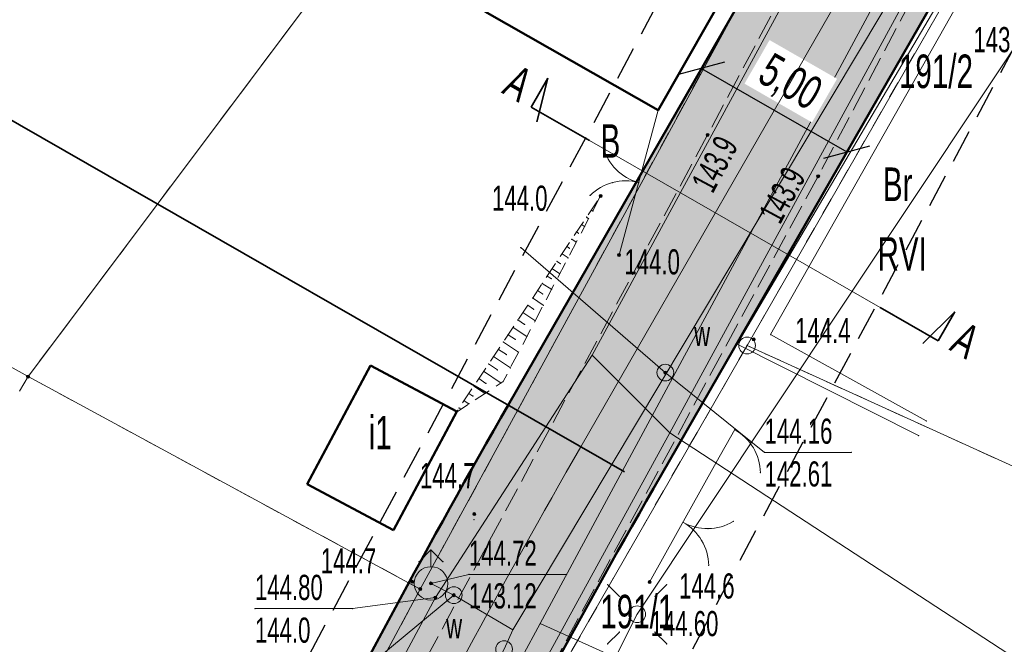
# Model space of a CAD drawing. Extents: x 6456700 to 6518119, y 5963420 to 5980059.
# Tile 168 of 256: x 6512274 to 6512304, y 5965991 to 5966010. Entities that reach past the tile are written whole.
import ezdxf
from ezdxf.enums import TextEntityAlignment as Align

# ---------------------------------------------------------------- set-up
doc = ezdxf.new("R2010")
doc.units = 0
doc.header["$MEASUREMENT"] = 0
for name, pattern in [('L_0_03', [1, 0.5, -0.5]), ('L_0_04', [1.5, 1, -0.5]), ('L_0_52', [1, 0.75, -0.25]), ('L_0_5A', [0.75, 0.5, -0.25])]:
    doc.linetypes.add(name, pattern=pattern)
doc.layers.get('0').update_dxf_attribs({"color": 2, "linetype": 'CONTINUOUS', "lineweight": 5})
doc.layers.get('Defpoints').update_dxf_attribs({"linetype": 'CONTINUOUS'})
for name, color, linetype, lineweight in [('000_Inne__niezydentyfikowane_', 7, 'CONTINUOUS', 18), ('18mm Kreska ciągła', 7, 'CONTINUOUS', 18), ('18mm Wymiarowanie i opisy', 7, 'CONTINUOUS', 18), ('202_punkt_graniczny', 7, 'CONTINUOUS', 18), ('203_punkt_graniczny', 7, 'CONTINUOUS', 18), ('209_oznaczenie_konturu_klasyfikacyjnego', 96, 'CONTINUOUS', 18), ('210_oznaczenie_konturu_uzytku_gruntowego', 96, 'CONTINUOUS', 18), ('211_numer_dzialki_ewidencyjnej', 7, 'CONTINUOUS', 18), ('218_kontur_uzytku_gruntowego', 96, 'L_0_03', 18), ('219_dzialka_ewidencyjna', 7, 'CONTINUOUS', 18), ('312_budynek_ewidencyjny', 7, 'CONTINUOUS', 18), ('312_oznaczenie_budynku_ewidencyjnego_Atr117', 7, 'CONTINUOUS', 18), ('35mm Ciągła', 7, 'CONTINUOUS', 35), ('50mm Kreska ciągła', 7, 'CONTINUOUS', 50), ('9mm Kreska ciągła', 252, 'CONTINUOUS', 9), ('brama', 7, 'CONTINUOUS', 18), ('furtka', 7, 'CONTINUOUS', 18), ('hydrant', 7, 'CONTINUOUS', 18), ('jezdnia', 7, 'CONTINUOUS', 18), ('komora_podziemna', 7, 'CONTINUOUS', 18), ('komora_podziemna_Atr17', 7, 'CONTINUOUS', 18), ('latarnia', 7, 'CONTINUOUS', 18), ('ogrodzenie_trwale', 7, 'CONTINUOUS', 18), ('pikieta_naturalna', 7, 'CONTINUOUS', 18), ('pikieta_naturalna_Atr2', 7, 'CONTINUOUS', 18), ('przewod_elektroenergetyczny_niskiego_napiecia', 7, 'CONTINUOUS', 18), ('przewod_kanalizacyjny', 7, 'CONTINUOUS', 18), ('przewod_telekomunikacyjny_podziemny', 7, 'CONTINUOUS', 18), ('przewod_wodociagowy', 7, 'CONTINUOUS', 18), ('rzedna', 7, 'CONTINUOUS', 18), ('rzedna_Atr2', 7, 'CONTINUOUS', 18), ('rzedna_Atr3', 7, 'CONTINUOUS', 18), ('sciana_oporowa__linia_', 7, 'CONTINUOUS', 18), ('skarpa_nieumocniona', 7, 'CONTINUOUS', 18), ('slup_przewodow_napowietrznych', 7, 'CONTINUOUS', 18), ('Zakres', 7, 'CONTINUOUS', 18)]:
    doc.layers.add(name, color=color, linetype=linetype, lineweight=lineweight)
doc.styles.get("Standard").update_dxf_attribs({"font": 'txt', "width": 0.75})
doc.styles.add('Tekst w LOGO', font='GOTHIC.TTF', dxfattribs={"width": 0.7})
doc.styles.add('Znaczniki', font='GOTHIC.TTF', dxfattribs={"width": 0.7})
doc.dimstyles.new('1 do 500 mapa', dxfattribs={"dimscale": 0.4, "dimtxt": 2.5, "dimasz": 2.5, "dimexe": 1.25, "dimexo": 2, "dimgap": 0.825, "dimtad": 1, "dimzin": 0, "dimtxsty": 'Tekst w LOGO', "dimblk": 'OBLIQUE', "dimcen": 2.5, "dimclre": 253, "dimclrt": 256, "dimazin": 0, "dimtfac": 1, "dimtix": 1, "dimtmove": 1, "dimatfit": 3, "dimfxl": 1, "dimtfill": 1, "dimlwe": 9, "dimarcsym": 0})

# ---------------------------------------------------------------- blocks, each defined once
blk = doc.blocks.new('mdcp_nowa')
at = {"layer": '203_punkt_graniczny', "linetype": 'Continuous', "lineweight": 18, "true_color": 0x000000}
for points in [[(6495005.73, 5982449.975, 1), (6495005.73, 5982450.065, 1)], [(6495017.43, 5982443.635, 1), (6495017.43, 5982443.725, 1)]]:
    blk.add_hatch(color=18, dxfattribs=at).paths.add_polyline_path(points)
at = {"layer": 'pikieta_naturalna', "linetype": 'Continuous', "lineweight": 18, "true_color": 0x000000}
for points in [[(6495026, 5982457.185, 1), (6495026, 5982457.275, 1)], [(6495029.3, 5982455.955, 1), (6495029.3, 5982456.045, 1)], [(6495022.81, 5982455.365, 1), (6495022.81, 5982455.455, 1)], [(6495023.36, 5982453.605, 1), (6495023.36, 5982453.695, 1)], [(6495027.38, 5982451.085, 1), (6495027.38, 5982451.175, 1)], [(6495019.04, 5982445.875, 1), (6495019.04, 5982445.965, 1)], [(6495017.19, 5982443.855, 1), (6495017.19, 5982443.945, 1)], [(6495024.27, 5982443.845, 1), (6495024.27, 5982443.935, 1)]]:
    blk.add_hatch(color=18, dxfattribs=at).paths.add_polyline_path(points)
at = {"layer": 'rzedna', "linetype": 'Continuous', "lineweight": 18, "true_color": 0x000000}
for points in [[(6495024.74, 5982450.095, 1), (6495024.74, 5982450.185, 1)], [(6495017.75, 5982443.805, 1), (6495017.75, 5982443.895, 1)], [(6495017.88, 5982443.385, 1), (6495017.88, 5982443.475, 1)], [(6495018.43, 5982443.455, 1), (6495018.43, 5982443.545, 1)]]:
    blk.add_hatch(color=18, dxfattribs=at).paths.add_polyline_path(points)
at = {"layer": '000_Inne__niezydentyfikowane_', "linetype": 'Continuous', "lineweight": 18, "flags": 128}
for points in [[(6495022.53, 5982454.99), (6495022.58, 5982454.96)], [(6495022.24, 5982454.56), (6495022.33, 5982454.5)], [(6495022.39, 5982454.78), (6495022.42, 5982454.75)], [(6495022.09, 5982454.34), (6495022.15, 5982454.3)], [(6495021.95, 5982454.12), (6495022.08, 5982454.03)], [(6495021.66, 5982453.68), (6495021.84, 5982453.56)], [(6495021.8, 5982453.9), (6495021.88, 5982453.85)], [(6495021.51, 5982453.46), (6495021.61, 5982453.39)], [(6495021.37, 5982453.24), (6495021.59, 5982453.09)], [(6495021.07, 5982452.8), (6495021.35, 5982452.62)], [(6495021.22, 5982453.02), (6495021.34, 5982452.94)], [(6495020.93, 5982452.59), (6495021.08, 5982452.49)], [(6495020.78, 5982452.37), (6495021.1, 5982452.15)], [(6495020.49, 5982451.93), (6495020.85, 5982451.69)], [(6495020.64, 5982452.15), (6495020.81, 5982452.03)], [(6495020.34, 5982451.71), (6495020.54, 5982451.58)], [(6495020.2, 5982451.49), (6495020.61, 5982451.22)], [(6495019.91, 5982451.05), (6495020.36, 5982450.75)], [(6495020.05, 5982451.27), (6495020.27, 5982451.13)], [(6495019.76, 5982450.83), (6495020, 5982450.68)], [(6495019.47, 5982450.4), (6495019.73, 5982450.22)], [(6495019.61, 5982450.62), (6495020.12, 5982450.28)], [(6495019.32, 5982450.18), (6495019.84, 5982449.83)], [(6495019.18, 5982449.96), (6495019.39, 5982449.82)], [(6495018.88, 5982449.52), (6495019, 5982449.44)], [(6495019.03, 5982449.74), (6495019.36, 5982449.52)], [(6495018.74, 5982449.3), (6495018.88, 5982449.21)], [(6495018.59, 5982449.08), (6495018.62, 5982449.07)]]:
    blk.add_lwpolyline(points, dxfattribs=at)
at = {"layer": '000_Inne__niezydentyfikowane_'}
for p in [(6495022.53, 5982454.99), (6495022.58, 5982454.96), (6495022.24, 5982454.56), (6495022.39, 5982454.78), (6495022.42, 5982454.75), (6495022.09, 5982454.34), (6495022.15, 5982454.3), (6495022.33, 5982454.5), (6495021.95, 5982454.12), (6495022.08, 5982454.03), (6495021.66, 5982453.68), (6495021.8, 5982453.9), (6495021.88, 5982453.85), (6495021.51, 5982453.46), (6495021.61, 5982453.39), (6495021.84, 5982453.56), (6495021.37, 5982453.24), (6495021.59, 5982453.09), (6495021.07, 5982452.8), (6495021.22, 5982453.02), (6495021.34, 5982452.94), (6495020.93, 5982452.59), (6495021.08, 5982452.49), (6495021.35, 5982452.62), (6495020.78, 5982452.37), (6495020.49, 5982451.93), (6495020.64, 5982452.15), (6495020.81, 5982452.03), (6495021.1, 5982452.15), (6495020.34, 5982451.71), (6495020.54, 5982451.58), (6495020.85, 5982451.69), (6495020.2, 5982451.49), (6495019.91, 5982451.05), (6495020.05, 5982451.27), (6495020.27, 5982451.13), (6495020.61, 5982451.22), (6495019.76, 5982450.83), (6495020.36, 5982450.75), (6495019.47, 5982450.4), (6495019.61, 5982450.62), (6495020, 5982450.68), (6495019.32, 5982450.18), (6495019.73, 5982450.22), (6495020.12, 5982450.28), (6495019.18, 5982449.96), (6495019.39, 5982449.82), (6495019.84, 5982449.83), (6495018.88, 5982449.52), (6495019.03, 5982449.74), (6495019.36, 5982449.52), (6495018.74, 5982449.3), (6495019, 5982449.44), (6495018.59, 5982449.08), (6495018.62, 5982449.07), (6495018.88, 5982449.21)]:
    blk.add_point(p, dxfattribs=at)
at = {"layer": '202_punkt_graniczny', "color": 7, "linetype": 'Continuous', "lineweight": 18}
blk.add_circle((6495027.18, 5982450.95), 0.25, dxfattribs=at)
at = {"layer": '202_punkt_graniczny'}
blk.add_point((6495027.18, 5982450.95), dxfattribs=at)
at = {"layer": '203_punkt_graniczny', "color": 7, "linetype": 'Continuous', "lineweight": 18}
for centre in [(6495005.73, 5982450.02), (6495017.43, 5982443.68)]:
    blk.add_circle(centre, 0.045, dxfattribs=at)
at = {"layer": '203_punkt_graniczny'}
for p in [(6495005.73, 5982450.02), (6495017.43, 5982443.68)]:
    blk.add_point(p, dxfattribs=at)
at = {"layer": '218_kontur_uzytku_gruntowego', "lineweight": 18, "flags": 128}
for points in [[(6495027.97, 5982479.68), (6495005.73, 5982450.02)], [(6495017.43, 5982443.68), (6495030.49, 5982467.68)], [(6495036.66, 5982467.46), (6495027.18, 5982450.95)], [(6495027.18, 5982450.95), (6495021.2, 5982440.54)], [(6495044.56, 5982443.05), (6495027.18, 5982450.95)], [(6495005.73, 5982450.02), (6494990.09, 5982423.29)], [(6495005.73, 5982450.02), (6495017.43, 5982443.68)], [(6495002.19, 5982415.31), (6495017.43, 5982443.68)]]:
    blk.add_lwpolyline(points, dxfattribs=at)
at = {"layer": '218_kontur_uzytku_gruntowego'}
for p in [(6495027.18, 5982450.95), (6495027.18, 5982450.95), (6495027.18, 5982450.95), (6495027.18, 5982450.95), (6495027.18, 5982450.95), (6495027.18, 5982450.95), (6495005.73, 5982450.02), (6495005.73, 5982450.02), (6495005.73, 5982450.02), (6495005.73, 5982450.02), (6495017.43, 5982443.68), (6495017.43, 5982443.68), (6495017.43, 5982443.68), (6495017.43, 5982443.68), (6495017.43, 5982443.68), (6495017.43, 5982443.68)]:
    blk.add_point(p, dxfattribs=at)
at = {"layer": '219_dzialka_ewidencyjna', "color": 3, "linetype": 'Continuous', "lineweight": 18, "flags": 128}
for points in [[(6495027.97, 5982479.68), (6495005.73, 5982450.02)], [(6495017.43, 5982443.68), (6495030.49, 5982467.68)], [(6495036.66, 5982467.46), (6495027.18, 5982450.95)], [(6494987.42, 5982460.18), (6495005.73, 5982450.02)], [(6495027.18, 5982450.95), (6495021.2, 5982440.54)], [(6495027.18, 5982450.95), (6495044.56, 5982443.05)], [(6495017.43, 5982443.68), (6495005.73, 5982450.02)], [(6495017.43, 5982443.68), (6495002.19, 5982415.31)]]:
    blk.add_lwpolyline(points, dxfattribs=at)
at = {"layer": '219_dzialka_ewidencyjna', "color": 3}
for p in [(6495027.18, 5982450.95), (6495027.18, 5982450.95), (6495027.18, 5982450.95), (6495005.73, 5982450.02), (6495005.73, 5982450.02), (6495005.73, 5982450.02), (6495017.43, 5982443.68), (6495017.43, 5982443.68), (6495017.43, 5982443.68)]:
    blk.add_point(p, dxfattribs=at)
at = {"layer": '312_budynek_ewidencyjny', "color": 7, "linetype": 'Continuous', "lineweight": 50, "flags": 128}
for points in [[(6495029.89, 5982467.38), (6495024.53, 5982457.97)], [(6495024.53, 5982457.97), (6495019.36, 5982460.91)], [(6495014.06, 5982446.81), (6495015.95, 5982450.35)], [(6495015.95, 5982450.35), (6495018.52, 5982448.98)], [(6495018.52, 5982448.98), (6495016.63, 5982445.44)], [(6495016.63, 5982445.44), (6495014.06, 5982446.81)]]:
    blk.add_lwpolyline(points, dxfattribs=at)
at = {"layer": '312_budynek_ewidencyjny'}
for p in [(6495024.53, 5982457.97), (6495024.53, 5982457.97), (6495015.95, 5982450.35), (6495015.95, 5982450.35), (6495018.52, 5982448.98), (6495018.52, 5982448.98), (6495014.06, 5982446.81), (6495014.06, 5982446.81), (6495016.63, 5982445.44), (6495016.63, 5982445.44)]:
    blk.add_point(p, dxfattribs=at)
at = {"layer": 'brama', "color": 7, "linetype": 'Continuous', "lineweight": 18, "flags": 128}
for points in [[(6495023.36, 5982453.65), (6495024.53, 5982457.97)], [(6495026.26, 5982447.46), (6495024.27, 5982443.89)]]:
    blk.add_lwpolyline(points, dxfattribs=at)
at = {"layer": 'brama', "color": 7, "linetype": 'Continuous', "lineweight": 18}
for centre, start, end in [((6495024.337, 5982457.258), 194.846, 254.846), ((6495023.553, 5982454.362), 74.846, 134.846), ((6495025.995, 5982446.985), 240.864, 300.864), ((6495024.535, 5982444.365), 0.864, 60.864)]:
    blk.add_arc(centre, 1.5, start, end, dxfattribs=at)
at = {"layer": 'brama'}
for p in [(6495024.53, 5982457.97), (6495022.887, 5982456.874), (6495023.274, 5982456.2), (6495023.169, 5982455.812), (6495023.945, 5982455.81), (6495023.945, 5982455.81), (6495022.495, 5982455.426), (6495023.36, 5982453.65), (6495026.26, 5982447.46), (6495025.265, 5982445.675), (6495025.265, 5982445.675), (6495026.018, 5982445.485), (6495026.765, 5982445.698), (6495025.822, 5982445.134), (6495026.035, 5982444.387), (6495024.27, 5982443.89)]:
    blk.add_point(p, dxfattribs=at)
at = {"layer": 'furtka', "color": 7, "linetype": 'Continuous', "lineweight": 18, "flags": 128}
blk.add_lwpolyline([(6495026.81, 5982448.44), (6495026.26, 5982447.46)], dxfattribs=at)
at = {"layer": 'furtka', "color": 7, "linetype": 'Continuous', "lineweight": 18}
blk.add_arc((6495026.077, 5982447.131), 1.5, 0.698, 60.698, dxfattribs=at)
at = {"layer": 'furtka'}
for p in [(6495026.81, 5982448.44), (6495026.811, 5982448.44), (6495027.367, 5982447.897), (6495026.26, 5982447.46), (6495027.577, 5982447.15)]:
    blk.add_point(p, dxfattribs=at)
at = {"layer": 'hydrant', "color": 5, "linetype": 'Continuous', "lineweight": 18, "flags": 128}
for points in [[(6495017.396, 5982444.496), (6495017.75, 5982444.85)], [(6495018.104, 5982444.496), (6495017.75, 5982444.85)], [(6495017.75, 5982444.35), (6495017.75, 5982444.85)]]:
    blk.add_lwpolyline(points, dxfattribs=at)
at = {"layer": 'hydrant', "color": 5, "linetype": 'Continuous', "lineweight": 18}
blk.add_circle((6495017.75, 5982443.85), 0.5, dxfattribs=at)
at = {"layer": 'hydrant'}
for p in [(6495017.75, 5982444.85), (6495017.75, 5982444.85), (6495017.75, 5982444.85), (6495017.396, 5982444.496), (6495017.75, 5982444.35), (6495018.104, 5982444.496), (6495017.75, 5982443.85)]:
    blk.add_point(p, dxfattribs=at)
at = {"layer": 'jezdnia', "color": 7, "linetype": 'L_0_52', "lineweight": 18, "flags": 128}
blk.add_lwpolyline([(6495134.37, 5982583.3), (6495113.38, 5982574.25), (6495104.78, 5982567.21), (6495094.42, 5982556.42), (6495077.25, 5982527.64), (6495065.47, 5982509.01), (6495049.82, 5982491.48), (6495035, 5982466.78), (6495029.3, 5982456), (6495014.86, 5982429.39), (6495004.75, 5982409.18), (6494998.73, 5982397.06), (6494987.52, 5982373.63), (6494982.83, 5982364.72), (6494972.31, 5982345.03), (6494970.53, 5982342.23), (6494960.57, 5982327.01), (6494956.04, 5982320.35), (6494947.33, 5982304.72), (6494935.61, 5982281.93), (6494926.04, 5982257.99), (6494919.72, 5982242.45), (6494913.81, 5982225.8), (6494910.48, 5982216.25), (6494906.14, 5982216.99), (6494909.9, 5982227.31), (6494916.12, 5982243.16), (6494921.48, 5982258.77), (6494931.15, 5982282.69), (6494943.64, 5982306.31), (6494959.06, 5982330.89), (6494969.1, 5982347.08), (6494979.83, 5982365.44), (6494985.75, 5982378.98), (6494994.88, 5982398.03), (6495001.66, 5982410.76), (6495011.8, 5982430.8), (6495026, 5982457.23), (6495032.25, 5982468.97), (6495046.11, 5982493.71), (6495063.09, 5982514.09), (6495073.26, 5982529.52), (6495082.96, 5982547.05), (6495093.01, 5982560.56), (6495101.98, 5982569.59), (6495101.3, 5982571.6), (6495108.99, 5982577.59), (6495110.03, 5982578.44), (6495121.58, 5982583.64), (6495122.46, 5982584.02), (6495130.77, 5982587.79), (6495134.82, 5982589.62), (6495140.56, 5982589.08), (6495141.32, 5982585.54)], close=True, dxfattribs=at)
at = {"layer": 'jezdnia'}
for p in [(6495026, 5982457.23), (6495029.3, 5982456)]:
    blk.add_point(p, dxfattribs=at)
at = {"layer": 'komora_podziemna', "color": 5, "linetype": 'Continuous', "lineweight": 13}
for centre in [(6495024.74, 5982450.14), (6495018.43, 5982443.5), (6495019.93, 5982441.89)]:
    blk.add_circle(centre, 0.25, dxfattribs=at)
at = {"layer": 'komora_podziemna'}
for p in [(6495024.74, 5982450.14), (6495018.43, 5982443.5)]:
    blk.add_point(p, dxfattribs=at)
at = {"layer": 'latarnia', "color": 7, "linetype": 'Continuous', "lineweight": 13, "flags": 128}
for points in [[(6495023.37, 5982443.461), (6495023.017, 5982443.814)], [(6495024.431, 5982443.461), (6495024.784, 5982443.814)], [(6495023.37, 5982442.4), (6495023.017, 5982442.047)], [(6495024.431, 5982442.4), (6495024.784, 5982442.047)]]:
    blk.add_lwpolyline(points, dxfattribs=at)
at = {"layer": 'latarnia', "color": 7, "linetype": 'Continuous', "lineweight": 13}
blk.add_circle((6495023.9, 5982442.93), 0.25, dxfattribs=at)
at = {"layer": 'latarnia'}
for p in [(6495023.017, 5982443.814), (6495024.784, 5982443.814), (6495023.37, 5982443.461), (6495024.431, 5982443.461), (6495023.9, 5982442.93), (6495023.37, 5982442.4), (6495024.431, 5982442.4), (6495023.017, 5982442.047), (6495024.784, 5982442.047)]:
    blk.add_point(p, dxfattribs=at)
at = {"layer": 'ogrodzenie_trwale'}
for p in [(6495023.36, 5982453.65), (6495027.38, 5982451.13), (6495026.81, 5982448.44), (6495019.03, 5982445.75), (6495017.19, 5982443.9), (6495024.27, 5982443.89)]:
    blk.add_point(p, dxfattribs=at)
at = {"layer": 'pikieta_naturalna', "color": 7, "linetype": 'Continuous', "lineweight": 18}
for centre in [(6495026, 5982457.23), (6495029.3, 5982456), (6495022.81, 5982455.41), (6495023.36, 5982453.65), (6495027.38, 5982451.13), (6495019.04, 5982445.92), (6495017.19, 5982443.9), (6495024.27, 5982443.89)]:
    blk.add_circle(centre, 0.045, dxfattribs=at)
at = {"layer": 'pikieta_naturalna'}
for p in [(6495026, 5982457.23), (6495029.3, 5982456), (6495022.81, 5982455.41), (6495023.36, 5982453.65), (6495027.38, 5982451.13), (6495019.04, 5982445.92), (6495017.19, 5982443.9), (6495024.27, 5982443.89)]:
    blk.add_point(p, dxfattribs=at)
at = {"layer": 'przewod_elektroenergetyczny_niskiego_napiecia', "color": 1, "linetype": 'Continuous', "lineweight": 18, "flags": 128}
for points in [[(6495023.9, 5982442.93), (6495044.54, 5982473.96)], [(6495008.11, 5982411.42), (6495023.9, 5982442.93)]]:
    blk.add_lwpolyline(points, dxfattribs=at)
at = {"layer": 'przewod_elektroenergetyczny_niskiego_napiecia'}
blk.add_point((6495023.9, 5982442.93), dxfattribs=at)
blk.add_point((6495023.9, 5982442.93), dxfattribs=at)
at = {"layer": 'przewod_elektroenergetyczny_niskiego_napiecia', "color": 1}
blk.add_point((6495023.9, 5982442.93), dxfattribs=at)
blk.add_point((6495023.9, 5982442.93), dxfattribs=at)
at = {"layer": 'przewod_kanalizacyjny', "color": 34, "linetype": 'Continuous', "lineweight": 18, "flags": 128}
for points in [[(6495034.8, 5982468.24), (6495021.01, 5982442.65), (6495017.18, 5982435.55), (6495012.7, 5982427.26), (6495003.4, 5982409.99)], [(6495046.38, 5982438.19), (6495043.72, 5982432.38), (6495021.01, 5982442.65)]]:
    blk.add_lwpolyline(points, dxfattribs=at)
at = {"layer": 'przewod_kanalizacyjny'}
blk.add_point((6495021.01, 5982442.65), dxfattribs=at)
blk.add_point((6495021.01, 5982442.65), dxfattribs=at)
at = {"layer": 'przewod_telekomunikacyjny_podziemny', "color": 30, "linetype": 'Continuous', "lineweight": 18, "flags": 128}
for points in [[(6494901.62, 5982190.73), (6494906.93, 5982205.38), (6494911.62, 5982220.93), (6494915.73, 5982231.59), (6494911.08, 5982233.33), (6494928.49, 5982275.35), (6494946.57, 5982313.81), (6494960.48, 5982334.35), (6494965.17, 5982341.38), (6494972.14, 5982353.83), (6494985.3, 5982378.53), (6494993.02, 5982395.45), (6495008.18, 5982425.35), (6495017.88, 5982443.43), (6495022.56, 5982450.66), (6495031.38, 5982466.91), (6495039.03, 5982482.79), (6495040.55, 5982485.59), (6495048.7, 5982498.93), (6495056.63, 5982506.55), (6495061.71, 5982512.37), (6495068.26, 5982521.25), (6495074.92, 5982532.24)], [(6495079.35, 5982530.1), (6495069.82, 5982513.52), (6495056.99, 5982497.18), (6495053.61, 5982496.6), (6495048.81, 5982491.02), (6495045.68, 5982486.07), (6495035.4, 5982467.7), (6495024.87, 5982448.34), (6495020.12, 5982439.66), (6495011.73, 5982422.62), (6495000.86, 5982401), (6494989.14, 5982376.4), (6494979.09, 5982355.95), (6494962.09, 5982330.47)], [(6495022.56, 5982450.66), (6495024.87, 5982448.34), (6495034.96, 5982441.76)]]:
    blk.add_lwpolyline(points, dxfattribs=at)
at = {"layer": 'przewod_telekomunikacyjny_podziemny'}
for p in [(6495022.56, 5982450.66), (6495022.56, 5982450.66), (6495024.87, 5982448.34), (6495024.87, 5982448.34), (6495017.88, 5982443.43)]:
    blk.add_point(p, dxfattribs=at)
at = {"layer": 'przewod_wodociagowy', "color": 5, "linetype": 'Continuous', "lineweight": 18, "flags": 128}
for points in [[(6495020.19, 5982442.47), (6495036.31, 5982469.42), (6495048.81, 5982492.2), (6495052.33, 5982497.45), (6495061.45, 5982507.99), (6495071.18, 5982518.02), (6495077.82, 5982531.27), (6495096.46, 5982561.11), (6495111.97, 5982575.51), (6495112.4, 5982574.08), (6495113.01, 5982573.49)], [(6495024.74, 5982450.14), (6495020.43, 5982453.87)], [(6495017.75, 5982443.85), (6495018.43, 5982443.5), (6495020.19, 5982442.47), (6495019.93, 5982441.89), (6495017.22, 5982436.61), (6495011.99, 5982426.45), (6494988.27, 5982384.63), (6494977.81, 5982365.14), (6494958.57, 5982329.31)]]:
    blk.add_lwpolyline(points, dxfattribs=at)
at = {"layer": 'przewod_wodociagowy'}
for p in [(6495020.43, 5982453.87), (6495024.74, 5982450.14), (6495017.75, 5982443.85), (6495018.43, 5982443.5), (6495020.19, 5982442.47), (6495020.19, 5982442.47)]:
    blk.add_point(p, dxfattribs=at)
at = {"layer": 'rzedna', "color": 7, "linetype": 'Continuous', "lineweight": 18}
for centre in [(6495024.74, 5982450.14), (6495017.75, 5982443.85), (6495017.88, 5982443.43), (6495018.43, 5982443.5)]:
    blk.add_circle(centre, 0.045, dxfattribs=at)
at = {"layer": 'rzedna'}
for p in [(6495024.74, 5982450.14), (6495017.75, 5982443.85), (6495017.88, 5982443.43), (6495018.43, 5982443.5)]:
    blk.add_point(p, dxfattribs=at)
at = {"layer": 'rzedna_Atr2', "color": 7, "linetype": 'Continuous', "lineweight": 18, "flags": 128}
for points in [[(6495024.74, 5982450.14), (6495027.7, 5982447.76), (6495030.293, 5982447.76)], [(6495017.75, 5982443.85), (6495018.88, 5982444.12), (6495021.797, 5982444.12)], [(6495018.43, 5982443.5), (6495014.71, 5982440.42), (6495011.761, 5982440.42)], [(6495017.88, 5982443.43), (6495015.41, 5982443.1), (6495012.498, 5982443.1)]]:
    blk.add_lwpolyline(points, dxfattribs=at)
at = {"layer": 'rzedna_Atr2'}
for p in [(6495024.74, 5982450.14), (6495027.7, 5982447.76), (6495030.293, 5982447.76), (6495018.88, 5982444.12), (6495021.797, 5982444.12), (6495017.75, 5982443.85), (6495017.88, 5982443.43), (6495018.43, 5982443.5), (6495012.498, 5982443.1), (6495015.41, 5982443.1)]:
    blk.add_point(p, dxfattribs=at)
at = {"layer": 'sciana_oporowa__linia_', "color": 7, "linetype": 'Continuous', "lineweight": 18, "flags": 128}
for points in [[(6495032.294, 5982448.259), (6495026.88, 5982450.986), (6495033.593, 5982462.385)], [(6495032.526, 5982448.701), (6495027.88, 5982451.274), (6495034.026, 5982462.135)]]:
    blk.add_lwpolyline(points, dxfattribs=at)
at = {"layer": 'sciana_oporowa__linia_'}
for p in [(6495027.88, 5982451.274), (6495026.88, 5982450.986), (6495032.526, 5982448.701), (6495032.294, 5982448.259)]:
    blk.add_point(p, dxfattribs=at)
at = {"layer": 'skarpa_nieumocniona', "color": 7, "linetype": 'L_0_5A', "lineweight": 18, "flags": 128}
blk.add_lwpolyline([(6495022.81, 5982455.41), (6495019.9, 5982449.87), (6495018.51, 5982448.96)], close=True, dxfattribs=at)
at = {"layer": 'skarpa_nieumocniona'}
for p in [(6495022.81, 5982455.41), (6495022.81, 5982455.41), (6495019.9, 5982449.87), (6495019.9, 5982449.87), (6495018.51, 5982448.96), (6495018.51, 5982448.96)]:
    blk.add_point(p, dxfattribs=at)
at = {"layer": 'slup_przewodow_napowietrznych', "color": 7, "linetype": 'Continuous', "lineweight": 13}
blk.add_circle((6495023.9, 5982442.93), 0.25, dxfattribs=at)
at = {"layer": 'slup_przewodow_napowietrznych'}
blk.add_point((6495023.9, 5982442.93), dxfattribs=at)
at = {"layer": 'Zakres', "linetype": 'L_0_04', "lineweight": 25, "flags": 128}
blk.add_lwpolyline([(6495113.77, 5985050.22), (6495121.12, 5984877.07), (6495125.76, 5984757.87), (6495129.89, 5984649.81), (6495141.08, 5984611.3), (6495145.77, 5984544.53), (6495147.36, 5984487.27), (6495157.22, 5984392.07), (6495162.95, 5984387.45), (6495180.24, 5984384.16), (6495229.5, 5984386.61), (6495251.65, 5984373.41), (6495258.77, 5984357.12), (6495255.44, 5984330.44), (6495250.77, 5984304.39), (6495252.21, 5984282.78), (6495255.46, 5984256.45), (6495254.94, 5984238.25), (6495266.4, 5984211), (6495277.24, 5984182.33), (6495294.2, 5984133.19), (6495300.94, 5984095.37), (6495313.24, 5984037.69), (6495317.44, 5983978.18), (6495300.35, 5983922.18), (6495282.35, 5983883.38), (6495266.21, 5983862.23), (6495242.03, 5983839.67), (6495211.11, 5983816.86), (6495158.26, 5983772.66), (6495130.6, 5983651.16), (6495116.31, 5983543.43), (6495129.51, 5983346.73), (6495134.58, 5983264.71), (6495139.64, 5983186.97), (6495193.25, 5983077.94), (6495199.2, 5983041.97), (6495206.23, 5983026), (6495208.96, 5983004.88), (6495202.27, 5982979.48), (6495202.42, 5982950.13), (6495209.35, 5982897.38), (6495215.97, 5982850.34), (6495228.6, 5982809.97), (6495226.85, 5982778.82), (6495225.04, 5982750.56), (6495220.26, 5982723.37), (6495226.54, 5982679.97), (6495206.06, 5982669.48), (6495192.68, 5982657.71), (6495184.57, 5982648.65), (6495174.78, 5982624.58), (6495164.23, 5982604.61), (6495150.7, 5982588.3), (6495137.69, 5982582.43), (6495118.26, 5982573.75), (6495100.35, 5982558.42), (6495090.36, 5982544.99), (6495075.87, 5982519.06), (6495060.83, 5982499.68), (6495049.41, 5982485.49), (6495035.07, 5982459.7), (6495006.7, 5982406.64), (6494980.89, 5982351.84), (6494944.35, 5982293.29), (6494925.72, 5982250.11), (6494905.2, 5982190.37), (6494898.43, 5982153.5), (6494879.51, 5982063.89), (6494864.14, 5981992.66), (6494816.93, 5981768.61), (6494777.79, 5981577.7), (6494739.84, 5981394.72), (6494718.65, 5981297.89), (6494716.45, 5981237.31), (6494738.62, 5981208.21), (6494776.48, 5981173.06), (6494817.16, 5981137.44), (6494847.63, 5981109.8), (6494877.39, 5981077.08), (6494912.75, 5981030.55), (6494916.06, 5981014.71), (6494903.86, 5980957.01), (6494916.13, 5980953.51), (6494892.32, 5980927.59), (6494850.7, 5980858.8), (6494806.81, 5980779.89), (6494785.1, 5980753.49), (6494715.22, 5980723.29), (6494679.96, 5980686.78), (6494651.35, 5980651.29), (6494549.14, 5980683.24), (6494511.84, 5980659.66), (6494443.61, 5980630.33), (6494428.78, 5980598.6), (6494431.58, 5980579.46), (6494420.56, 5980549.76), (6494416.45, 5980528.2), (6494403.86, 5980507.16), (6494388.89, 5980482.96), (6494365.32, 5980407.99), (6494335.67, 5980315.15), (6494332.29, 5980297.41), (6494335.1, 5980278.18), (6494347.25, 5980254.84), (6494336.79, 5980250.09), (6494300.04, 5980271.34), (6494320.8, 5980301.43), (6494336.81, 5980349.17), (6494344.85, 5980380.92), (6494360.85, 5980437.13), (6494374.18, 5980476.38), (6494386.14, 5980498.84), (6494403.02, 5980528.52), (6494411.33, 5980563.19), (6494420.84, 5980586.25), (6494420.25, 5980601.11), (6494434.95, 5980635.94), (6494446.75, 5980644.99), (6494465.77, 5980647.27), (6494513.02, 5980669.46), (6494507.85, 5980679.68), (6494547.89, 5980705.83), (6494570.06, 5980691.34), (6494636.17, 5980669.05), (6494706.14, 5980756.86), (6494742.78, 5980772.58), (6494798.53, 5980814.27), (6494826.12, 5980867.97), (6494849.57, 5980908.6), (6494845.35, 5980942.01), (6494853.94, 5980970.83), (6494891.08, 5980960.54), (6494890.11, 5980965.73), (6494903.94, 5981025.69), (6494869.98, 5981070.3), (6494770.97, 5981160.58), (6494728.18, 5981200.64), (6494706.13, 5981229.56), (6494707.94, 5981299.75), (6494728.84, 5981398.1), (6494767.06, 5981580.19), (6494806.17, 5981770.55), (6494854.36, 5981994.76), (6494869.73, 5982065.97), (6494888.61, 5982155.44), (6494891.67, 5982173.95), (6494895.82, 5982197.45), (6494916.38, 5982253.72), (6494935.47, 5982297.95), (6494954.97, 5982331.67), (6494972.09, 5982356.64), (6494997.76, 5982411.14), (6495026.29, 5982464.48), (6495041.09, 5982491.09), (6495052.99, 5982505.88), (6495067.51, 5982524.6), (6495081.94, 5982550.43), (6495092.99, 5982565.28), (6495112.86, 5982582.29), (6495133.59, 5982591.55), (6495144.48, 5982596.46), (6495155.87, 5982610.19), (6495165.7, 5982628.8), (6495175.96, 5982654.03), (6495185.62, 5982664.83), (6495200.4, 5982677.82), (6495212.49, 5982688.04), (6495209.64, 5982723.43), (6495215.22, 5982750.57), (6495216.87, 5982779.54), (6495218.31, 5982809.31), (6495206.86, 5982847.92), (6495199.44, 5982894.74), (6495192.11, 5982948.71), (6495190.16, 5982979.24), (6495183.47, 5983075.16), (6495129.79, 5983184.34), (6495124.6, 5983264.07), (6495119.53, 5983346.09), (6495106.27, 5983543.75), (6495120.74, 5983652.9), (6495148.75, 5983779.42), (6495204.15, 5983826.04), (6495273.41, 5983889.36), (6495288.53, 5983927.42), (6495300.83, 5983964.69), (6495303.91, 5983980.14), (6495301.32, 5984039.55), (6495291.1, 5984093.63), (6495284.5, 5984130.67), (6495267.84, 5984178.93), (6495257.12, 5984207.3), (6495244.96, 5984236.19), (6495244.79, 5984255.42), (6495242.25, 5984281.97), (6495240.71, 5984304.95), (6495245.55, 5984331.94), (6495248.51, 5984355.64), (6495243.77, 5984366.47), (6495226.98, 5984376.47), (6495179.54, 5984374.12), (6495158.61, 5984378.09), (6495147.7, 5984386.91), (6495137.38, 5984486.61), (6495135.78, 5984544.04), (6495131.18, 5984609.54), (6495119.95, 5984648.2), (6495115.76, 5984757.49), (6495111.12, 5984876.67), (6495103.73, 5985050.93), (6495109.36, 5985081.73), (6495120.41, 5985085.88)], close=True, dxfattribs=at)
at = {"layer": '209_oznaczenie_konturu_klasyfikacyjnego', "lineweight": 20, "width": 0.66}
blk.add_text('RVI', height=1, dxfattribs=at).set_placement((6495031.07, 5982454.18), align=Align.TOP_LEFT)
at = {"layer": '210_oznaczenie_konturu_uzytku_gruntowego', "lineweight": 20, "width": 0.66}
for s, p in [('B', (6495022.81, 5982457.55)), ('Br', (6495031.23, 5982456.26))]:
    blk.add_text(s, height=1, dxfattribs=at).set_placement(p, align=Align.TOP_LEFT)
at = {"layer": '211_numer_dzialki_ewidencyjnej', "color": 7, "lineweight": 20, "width": 0.66}
for s, p in [('191/2', (6495031.71, 5982459.63)), ('191/1', (6495022.8, 5982443.51))]:
    blk.add_text(s, height=1, dxfattribs=at).set_placement(p, align=Align.TOP_LEFT)
at = {"layer": '312_oznaczenie_budynku_ewidencyjnego_Atr117', "color": 7, "lineweight": 20, "width": 0.66}
blk.add_text('i1', height=1, dxfattribs=at).set_placement((6495015.891, 5982448.85), align=Align.TOP_LEFT)
at = {"layer": 'komora_podziemna_Atr17', "color": 7, "lineweight": 15, "width": 0.66}
for p in [(6495025.599, 5982451.68), (6495018.2, 5982442.96)]:
    blk.add_text('w', height=0.75, dxfattribs=at).set_placement(p, align=Align.TOP_LEFT)
at = {"layer": 'pikieta_naturalna_Atr2', "color": 7, "lineweight": 15, "width": 0.66}
for s, p in [('143.9', (6495033.93, 5982460.45)), ('144.0', (6495019.57, 5982455.72)), ('144.0', (6495023.52, 5982453.82)), ('144.4', (6495028.61, 5982451.77)), ('144.7', (6495017.42, 5982447.44)), ('144.7', (6495014.46, 5982444.9)), ('144.6', (6495025.15, 5982444.15))]:
    blk.add_text(s, height=0.75, dxfattribs=at).set_placement(p, align=Align.TOP_LEFT)
for rotation, p in [(61.8, (6495025.49, 5982455.81)), (61.5, (6495027.5, 5982454.89))]:
    blk.add_text('143.9', height=0.75, rotation=rotation, dxfattribs=at).set_placement(p, align=Align.TOP_LEFT)
at = {"layer": 'rzedna_Atr2', "color": 7, "lineweight": 15, "width": 0.66}
for s, p in [('144.16', (6495027.7, 5982448.768)), ('144.72', (6495018.88, 5982445.128)), ('144.80', (6495012.498, 5982444.107)), ('144.60', (6495024.3, 5982443.027))]:
    blk.add_text(s, height=0.75, dxfattribs=at).set_placement(p, align=Align.TOP_LEFT)
at = {"layer": 'rzedna_Atr3', "color": 7, "lineweight": 15, "width": 0.66}
for s, p in [('142.61', (6495027.7, 5982447.492)), ('143.12', (6495018.88, 5982443.853)), ('144.0', (6495012.498, 5982442.832))]:
    blk.add_text(s, height=0.75, dxfattribs=at).set_placement(p, align=Align.TOP_LEFT)
blk = doc.blocks.new('_Oblique')
at = {"layer": '9mm Kreska ciągła', "color": 0, "lineweight": -2}
blk.add_line((-0.5, -0.5), (0.5, 0.5), dxfattribs=at)
blk = doc.blocks.new('*D107')
at = {"layer": '18mm Wymiarowanie i opisy', "color": 253, "lineweight": 9, "transparency": 16777216}
for p, q in [((6512294.407, 5966007.871), (6512294.855, 5966008.652)), ((6512298.743, 5966005.381), (6512299.191, 5966006.162))]:
    blk.add_line(p, q, dxfattribs=at)
at = {"layer": '18mm Wymiarowanie i opisy', "color": 0, "lineweight": -2, "transparency": 16777216}
blk.add_line((6512294.606, 5966008.218), (6512298.942, 5966005.728), dxfattribs=at)
at = {"layer": 'Defpoints', "color": 0, "transparency": 16777216}
for p in [(6512298.942, 5966005.728), (6512292.845, 5966005.152), (6512297.181, 5966002.662)]:
    blk.add_point(p, dxfattribs=at)
at = {"layer": '18mm Wymiarowanie i opisy', "color": 0, "lineweight": -2, "transparency": 16777216}
for p, rotation in [((6512294.606, 5966008.218), 150.1314984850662), ((6512298.942, 5966005.728), 330.1314984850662)]:
    blk.add_blockref('_Oblique', p, dxfattribs=dict(at, rotation=rotation))
at = {"layer": '18mm Wymiarowanie i opisy', "transparency": 16777216, "insert": (6512297.223, 5966007.755), "char_height": 1, "attachment_point": 5, "rotation": 330.1315, "style": 'Tekst w LOGO', "bg_fill": 3, "box_fill_scale": 1.25, "bg_fill_color": 257, "bg_fill_transparency": 0}
blk.add_mtext('5,00', dxfattribs=at)

msp = doc.modelspace()

# ---------------------------------------------------------------- block references
at = {"linetype": 'ByBlock'}
msp.add_blockref('mdcp_nowa', (17268.786, -16450.998), dxfattribs=at)

# ---------------------------------------------------------------- next in the draw order: hatches: boundary and pattern name
at = {"layer": '9mm Kreska ciągła'}
h = msp.add_hatch(dxfattribs=at)
h.set_pattern_fill('SAND_AND_LIME', color=4, scale=0.1)
h.set_pattern_definition([(37.5, (6512163.41104, 5965706.02106), (-0.006803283, 0.208096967), [0, -0.16416, 0, -0.1836, 0, -0.1755]), (7.5, (6512163.41104, 5965706.02106), (0.19113588, 0.30479178), [0, -0.08856, 0, -0.14796, 0, -0.0567]), (-32.5, (6512163.2782, 5965706.02106), (0.33632732, 0.00061118), [0, -0.054, 0, -0.1944, 0, -0.2538]), (-42.5, (6512163.2782, 5965706.02106), (0.32466167, 0.09478896), [0, -0.027, 0, -0.12744, 0, -0.1458])])
edge = h.paths.add_edge_path()
edge.add_line((6512494.454, 5966351.121), (6512492.815, 5966327.914))
edge.add_arc((6512641.445, 5966317.419), 149, 175.96099, 178.25385)
edge.add_line((6512492.514, 5966321.96), (6512491.933, 5966302.891))
edge.add_arc((6512440.957, 5966304.445), 51, 348.133, 358.2538, ccw=False)
edge.add_line((6512490.867, 5966293.957), (6512486.741, 5966274.321))
edge.add_arc((6512500.441, 5966271.442), 14, 168.133, 189.6608)
edge.add_line((6512486.64, 5966269.093), (6512490.395, 5966247.035))
edge.add_line((6512490.395, 5966247.035), (6512490.607, 5966245.791))
edge.add_arc((6512474.833, 5966243.106), 16, 357.4133, 369.6608, ccw=False)
edge.add_line((6512490.817, 5966242.384), (6512490.724, 5966240.322))
edge.add_arc((6512474.74, 5966241.044), 16, 304.6947, 357.4133, ccw=False)
edge.add_line((6512483.848, 5966227.889), (6512479.157, 5966224.642))
edge.add_arc((6512563.968, 5966102.134), 149, 124.69475, 128.17467)
edge.add_line((6512471.877, 5966219.268), (6512459.798, 5966209.771))
edge.add_arc((6512468.451, 5966198.766), 14, 128.1747, 146.5283)
edge.add_line((6512456.773, 5966206.487), (6512454.137, 5966202.499))
edge.add_arc((6512536.718, 5966147.898), 99, 146.52826, 150.19331)
edge.add_line((6512450.815, 5966197.109), (6512447.264, 5966190.909))
edge.add_arc((6512533.167, 5966141.699), 99, 150.19331, 155.56334)
edge.add_line((6512443.035, 5966182.654), (6512432.867, 5966160.275))
edge.add_arc((6512409.196, 5966171.031), 26, 321.1758, 335.5633, ccw=False)
edge.add_line((6512429.452, 5966154.731), (6512421.621, 5966145))
edge.add_arc((6512409.156, 5966155.031), 16, 309.5931, 321.1758, ccw=False)
edge.add_line((6512419.353, 5966142.701), (6512410.592, 5966135.455))
edge.add_arc((6512400.395, 5966147.785), 16, 291.7201, 309.5931, ccw=False)
edge.add_line((6512406.316, 5966132.921), (6512399.28, 5966130.118))
edge.add_arc((6512417.414, 5966084.597), 49, 111.7201, 118.6787)
edge.add_line((6512393.899, 5966127.586), (6512378.766, 5966119.308))
edge.add_arc((6512390.283, 5966098.252), 24, 118.6787, 130.9764)
edge.add_line((6512374.545, 5966116.372), (6512369.458, 5966111.954))
edge.add_arc((6512385.196, 5966093.834), 24, 130.9764, 144.2474)
edge.add_line((6512365.719, 5966107.857), (6512360.498, 5966100.604))
edge.add_arc((6512392.148, 5966077.817), 39, 144.2474, 151.7186)
edge.add_line((6512357.804, 5966096.296), (6512346.179, 5966074.69))
edge.add_arc((6512310.073, 5966094.116), 41, 323.54, 331.7186, ccw=False)
edge.add_line((6512343.048, 5966069.751), (6512332.977, 5966056.12))
edge.add_arc((6512291.959, 5966086.427), 51, 314.8687, 323.54, ccw=False)
edge.add_line((6512327.939, 5966050.283), (6512325.436, 5966047.791))
edge.add_arc((6512381.169, 5965991.802), 79, 134.86874, 142.03498)
edge.add_line((6512318.887, 5966040.401), (6512317.812, 5966039.024))
edge.add_arc((6512348.559, 5966015.032), 39, 142.035, 151.9019)
edge.add_line((6512314.155, 5966033.4), (6512307.014, 5966020.024))
edge.add_arc((6512085.596, 5966138.241), 251, 330.1315, 331.90193, ccw=False)
edge.add_line((6512303.256, 5966013.24), (6512293.172, 5965995.681))
edge.add_arc((6512509.097, 5965871.676), 249, 150.1315, 153.31422)
edge.add_line((6512286.62, 5965983.501), (6512270.802, 5965952.031))
edge.add_arc((6512493.279, 5965840.205), 249, 153.31422, 155.41165)
edge.add_line((6512266.858, 5965943.813), (6512249.846, 5965906.636))
edge.add_arc((6512203.471, 5965927.857), 51, 325.4005, 335.4117, ccw=False)
edge.add_line((6512245.451, 5965898.897), (6512232.463, 5965880.07))
edge.add_arc((6512313.954, 5965823.854), 99, 145.40047, 150.15364)
edge.add_line((6512228.085, 5965873.124), (6512213.877, 5965848.362))
edge.add_arc((6512299.746, 5965799.092), 99, 150.15364, 156.12969)
edge.add_line((6512209.214, 5965839.154), (6512198.858, 5965815.752))
edge.add_arc((6512518.006, 5965674.523), 349, 156.12969, 156.8073)
edge.add_line((6512197.211, 5965811.968), (6512194.929, 5965806.643))
edge.add_arc((6512331.888, 5965747.963), 149, 156.8073, 160.58951)
edge.add_line((6512191.357, 5965797.481), (6512178.615, 5965761.319))
edge.add_arc((6511941.881, 5965844.735), 251, 339.22463, 340.58951, ccw=False)
edge.add_line((6512176.561, 5965755.704), (6512169.456, 5965736.976))
edge.add_arc((6512195.168, 5965727.222), 27.5, 159.2246, 216.7393)
edge.add_line((6512173.13, 5965710.772), (6512174.444, 5965709.012))
edge.add_line((6512174.444, 5965709.012), (6512170.437, 5965706.021))
edge.add_line((6512170.437, 5965706.021), (6512164.212, 5965719.71))
edge.add_arc((6512161.212, 5965719.741), 3, 359.4073, 370.8714)
edge.add_arc((6512205.039, 5965728.159), 41.628, 165.2606, 190.8714, ccw=False)
edge.add_line((6512164.781, 5965738.75), (6512171.886, 5965757.477))
edge.add_arc((6511941.881, 5965844.735), 246, 339.22463, 340.58951)
edge.add_line((6512173.899, 5965762.981), (6512186.641, 5965799.143))
edge.add_arc((6512331.888, 5965747.963), 154, 156.8073, 160.58951, ccw=False)
edge.add_line((6512190.333, 5965808.612), (6512192.615, 5965813.937))
edge.add_arc((6512518.006, 5965674.523), 354, 156.12969, 156.8073, ccw=False)
edge.add_line((6512194.286, 5965817.775), (6512204.642, 5965841.178))
edge.add_arc((6512299.746, 5965799.092), 104, 150.15364, 156.12969, ccw=False)
edge.add_line((6512209.541, 5965850.851), (6512223.749, 5965875.613))
edge.add_arc((6512313.954, 5965823.854), 104, 145.40047, 150.15364, ccw=False)
edge.add_line((6512228.348, 5965882.91), (6512241.335, 5965901.737))
edge.add_arc((6512203.471, 5965927.857), 46, 325.4005, 335.4117)
edge.add_line((6512245.3, 5965908.717), (6512262.312, 5965945.894))
edge.add_arc((6512493.279, 5965840.205), 254, 153.31422, 155.41165, ccw=False)
edge.add_line((6512266.334, 5965954.276), (6512282.153, 5965985.747))
edge.add_arc((6512509.097, 5965871.676), 254, 150.1315, 153.31422, ccw=False)
edge.add_line((6512288.836, 5965998.171), (6512298.92, 5966015.73))
edge.add_arc((6512085.596, 5966138.241), 246, 330.1315, 331.90193)
edge.add_line((6512302.603, 5966022.379), (6512309.745, 5966035.755))
edge.add_arc((6512348.559, 5966015.032), 44, 142.035, 151.9019, ccw=False)
edge.add_line((6512313.87, 5966042.1), (6512314.945, 5966043.477))
edge.add_arc((6512381.169, 5965991.802), 84, 134.86874, 142.03498, ccw=False)
edge.add_line((6512321.909, 5966051.335), (6512324.411, 5966053.826))
edge.add_arc((6512291.959, 5966086.427), 46, 314.8687, 323.54)
edge.add_line((6512328.955, 5966059.091), (6512339.027, 5966072.722))
edge.add_arc((6512310.073, 5966094.116), 36, 323.54, 331.7186)
edge.add_line((6512341.776, 5966077.059), (6512353.4, 5966098.665))
edge.add_arc((6512392.148, 5966077.817), 44, 144.2474, 151.7186, ccw=False)
edge.add_line((6512356.44, 5966103.526), (6512361.662, 5966110.778))
edge.add_arc((6512385.196, 5966093.834), 29, 130.9764, 144.2474, ccw=False)
edge.add_line((6512366.18, 5966115.728), (6512371.267, 5966120.147))
edge.add_arc((6512390.283, 5966098.252), 29, 118.6787, 130.9764, ccw=False)
edge.add_line((6512376.366, 5966123.695), (6512391.499, 5966131.972))
edge.add_arc((6512417.414, 5966084.597), 54, 111.7201, 118.6787, ccw=False)
edge.add_line((6512397.43, 5966134.763), (6512404.466, 5966137.566))
edge.add_arc((6512400.395, 5966147.785), 11, 291.7201, 309.5931)
edge.add_line((6512407.405, 5966139.308), (6512409.544, 5966141.077))
edge.add_line((6512409.544, 5966141.077), (6512412.36, 5966140.811))
edge.add_line((6512412.36, 5966140.811), (6512417.441, 5966145.013))
edge.add_arc((6512409.156, 5966155.031), 13, 309.5931, 321.1758)
edge.add_line((6512419.284, 5966146.881), (6512427.115, 5966156.612))
edge.add_arc((6512409.196, 5966171.031), 23, 321.1758, 335.5633)
edge.add_line((6512430.135, 5966161.516), (6512434.645, 5966171.44))
edge.add_line((6512434.645, 5966171.44), (6512440.928, 5966185.268))
edge.add_line((6512440.928, 5966185.268), (6512439.963, 5966187.841))
edge.add_arc((6512668.213, 5966069.673), 257.025, 151.22581, 152.62894, ccw=False)
edge.add_line((6512442.925, 5966193.394), (6512446.477, 5966199.594))
edge.add_arc((6512536.718, 5966147.898), 104, 146.52826, 150.19331, ccw=False)
edge.add_line((6512449.966, 5966205.257), (6512452.602, 5966209.244))
edge.add_arc((6512468.451, 5966198.766), 19, 128.1747, 146.5283, ccw=False)
edge.add_line((6512456.708, 5966213.702), (6512468.787, 5966223.198))
edge.add_arc((6512563.968, 5966102.134), 154, 124.69475, 128.17467, ccw=False)
edge.add_line((6512476.311, 5966228.753), (6512481.002, 5966232))
edge.add_arc((6512474.74, 5966241.044), 11, 304.6947, 357.4133)
edge.add_line((6512485.729, 5966240.548), (6512485.822, 5966242.609))
edge.add_arc((6512474.833, 5966243.106), 11, 357.4133, 369.6608)
edge.add_line((6512485.677, 5966244.952), (6512485.4, 5966246.584))
edge.add_line((6512485.4, 5966246.584), (6512485.465, 5966247.035))
edge.add_line((6512485.465, 5966247.035), (6512481.305, 5966271.715))
edge.add_line((6512481.305, 5966271.715), (6512486.925, 5966298.805))
edge.add_line((6512486.925, 5966298.805), (6512487.695, 5966325.335))
edge.add_line((6512487.695, 5966325.335), (6512488.895, 5966340.485))
edge.add_line((6512488.895, 5966340.485), (6512488.714, 5966340.814))
edge.add_line((6512488.714, 5966340.814), (6512489.699, 5966354.77))
edge.add_line((6512489.699, 5966354.77), (6512494.454, 5966351.121))

# ---------------------------------------------------------------- next in the draw order: linework, layer by layer
at = {"layer": '35mm Ciągła'}
for p, q in [((6512292.305, 5965996.179), (6512266.283, 5966011.107)), ((6512289.526, 5966007.059), (6512290.024, 5966007.926)), ((6512290.024, 5966007.926), (6512289.69, 5966006.625)), ((6512291.261, 5966006.063), (6512289.526, 5966007.059)), ((6512299.932, 5966001.082), (6512301.667, 5966000.086)), ((6512302.165, 5966000.954), (6512301.209, 5966000.009)), ((6512301.667, 5966000.086), (6512302.165, 5966000.954))]:
    msp.add_line(p, q, dxfattribs=at)
at = {"layer": '35mm Ciągła', "lineweight": 5}
msp.add_line((6512291.261, 5966006.063), (6512299.932, 5966001.082), dxfattribs=at)
at = {"layer": '50mm Kreska ciągła', "color": 5, "ltscale": 0.1}
for points in [[(6512365.719, 5966107.857), (6512360.498, 5966100.604, 0.032611), (6512357.804, 5966096.296), (6512346.179, 5966074.69, -0.035701), (6512343.048, 5966069.751), (6512332.977, 5966056.12, -0.037854), (6512327.939, 5966050.283), (6512325.436, 5966047.791, 0.031279), (6512318.887, 5966040.401), (6512317.812, 5966039.024, 0.043079), (6512314.155, 5966033.4), (6512307.014, 5966020.024, -0.007725), (6512303.256, 5966013.24), (6512293.172, 5965995.681, 0.013888), (6512286.62, 5965983.501), (6512270.802, 5965952.031, 0.009152)], [(6512266.334, 5965954.276), (6512282.153, 5965985.747, -0.013888), (6512288.836, 5965998.171), (6512298.92, 5966015.73, 0.007725), (6512302.603, 5966022.379), (6512309.745, 5966035.755, -0.043079), (6512313.87, 5966042.1), (6512314.945, 5966043.477, -0.031279), (6512321.909, 5966051.335), (6512324.411, 5966053.826, 0.037854), (6512328.955, 5966059.091), (6512339.027, 5966072.722, 0.035701), (6512341.776, 5966077.059), (6512353.4, 5966098.665, -0.032611), (6512356.44, 5966103.526)]]:
    msp.add_lwpolyline(points, format="xyb", dxfattribs=at)

# ---------------------------------------------------------------- next in the draw order: texts
at = {"layer": '35mm Ciągła', "char_height": 1, "width": 1.41349, "rotation": 330.1315, "style": 'Znaczniki'}
for insert, attachment_point in [((6512289.114, 5966008.368), 1), ((6512303.005, 5966000.391), 3)]:
    msp.add_mtext('A', dxfattribs=dict(at, insert=insert, attachment_point=attachment_point))

# ---------------------------------------------------------------- next in the draw order: dimensions: what is measured, and where the dimension line sits
at = {"layer": '18mm Wymiarowanie i opisy'}
dim = msp.add_aligned_dim(p1=(6512292.845, 5966005.152), p2=(6512297.181, 5966002.662), distance=3.536, dimstyle='1 do 500 mapa', override={"dimfxlon": 1}, dxfattribs=at)
dim.commit()
dim.dimension.update_dxf_attribs({"geometry": '*D107', "text_midpoint": (6512297.223, 5966007.755)})

# ---------------------------------------------------------------- next in the draw order: linework, layer by layer
at = {"layer": '18mm Kreska ciągła', "color": 4, "ltscale": 0.1}
msp.add_lwpolyline([(6512411.138, 5966139.151), (6512408.999, 5966137.382, -0.078144), (6512405.391, 5966135.243), (6512398.355, 5966132.441, 0.030372), (6512392.699, 5966129.779), (6512377.566, 5966121.502, 0.053711), (6512372.906, 5966118.259), (6512367.819, 5966113.841, 0.05797), (6512363.69, 5966109.318), (6512358.469, 5966102.065, 0.032611), (6512355.602, 5966097.48), (6512343.978, 5966075.874, -0.035701), (6512341.038, 5966071.237), (6512330.966, 5966057.606, -0.037854), (6512326.175, 5966052.054), (6512323.672, 5966049.563, 0.031279), (6512316.916, 5966041.939), (6512315.841, 5966040.562, 0.043079), (6512311.95, 5966034.577), (6512304.809, 5966021.202, -0.007725), (6512301.088, 5966014.485), (6512291.004, 5965996.926, 0.013888), (6512284.386, 5965984.624), (6512268.568, 5965953.153, 0.009152)], format="xyb", dxfattribs=at)

doc.saveas('drawing.dxf')
